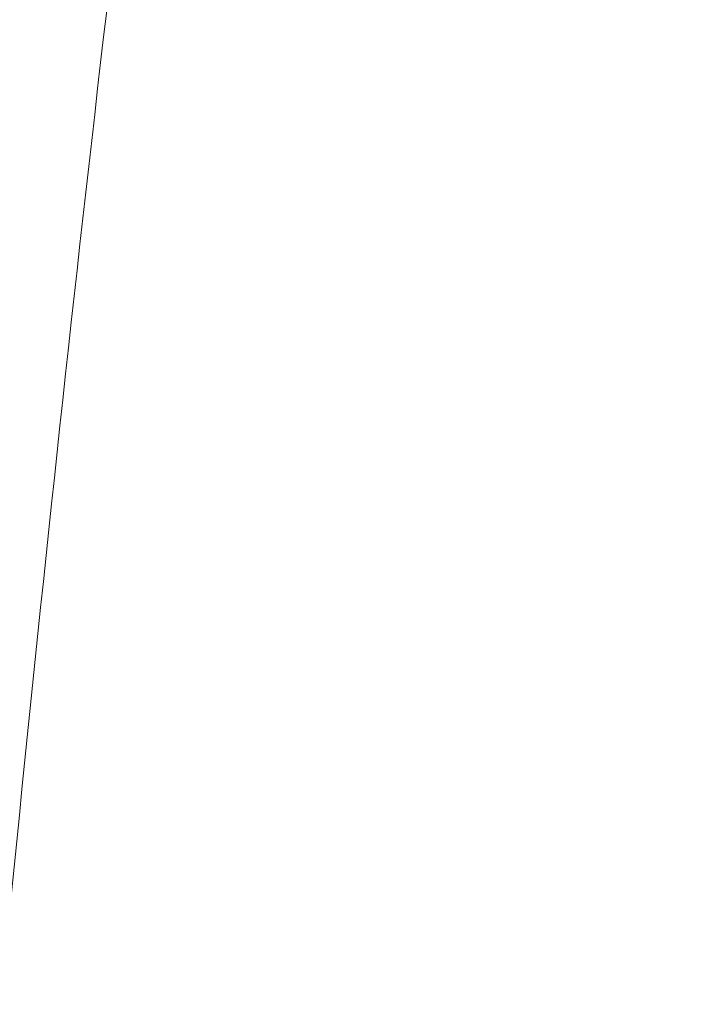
# Model space of a CAD drawing. Header units: metres. Extents: x 167411 to 168816, y 461777 to 462985.
# Tile 47 of 256: x 167591.45 to 167599.59, y 462660.13 to 462671.89. Entities that reach past the tile are written whole.
import ezdxf

# ---------------------------------------------------------------- set-up
doc = ezdxf.new("R2010")
doc.units = ezdxf.units.M
doc.header["$LTSCALE"] = 0.5
doc.layers.add('Zuid-N-WE-GW-AANVULLEN-teelgrond 1e grootte boom', color=7, linetype='Continuous', lineweight=18, true_color=0x0001ff)
doc.layers.add('Zuid-N-WE-GW-AANVULLEN-zand uitvullen', color=7, linetype='Continuous', lineweight=18, true_color=0x3fff01)

msp = doc.modelspace()

# ---------------------------------------------------------------- hatches: boundary and pattern name
at = {"layer": 'Zuid-N-WE-GW-AANVULLEN-teelgrond 1e grootte boom'}
h = msp.add_hatch(dxfattribs=at)
h.set_pattern_fill('ANSI33', color=256, scale=20)
h.set_pattern_definition([(45, (0, 0), (-3.535533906, 3.535533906), []), (45, (3.5355, 0), (-3.535533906, 3.535533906), [2.5, -1.25])])
h.paths.add_polyline_path([(167632.838, 462676.527), (167632.838, 462671.527), (167638.838, 462671.527), (167638.838, 462676.527)])
h.paths.add_polyline_path([(167654.119, 462688.735), (167654.119, 462683.735), (167660.119, 462683.735), (167660.119, 462688.735)])
h.paths.add_polyline_path([(167683.88, 462668.618), (167683.88, 462663.618), (167689.88, 462663.618), (167689.88, 462668.618)])
edge = h.paths.add_edge_path()
edge.add_arc((167810.381, 462803.381), 106.5, 242.86447, 243.31002, ccw=False)
edge.add_line((167761.807, 462708.604), (167760.998, 462707.25))
edge.add_arc((167900.66, 462925.369), 259, 237.36841, 245.59739)
edge.add_line((167793.656, 462689.506), (167800.444, 462686.543))
edge.add_line((167800.444, 462686.543), (167800.997, 462686.312))
edge.add_line((167800.997, 462686.312), (167801.249, 462686.924))
edge.add_line((167801.249, 462686.924), (167800.531, 462689.873))
edge.add_line((167800.531, 462689.873), (167797.431, 462691.108))
edge.add_arc((167797.766, 462692.05), 1, 246.2573, 250.4177, ccw=False)
edge.add_arc((167900.66, 462925.368), 256, 243.30971, 246.20254, ccw=False)
edge.add_line((167785.673, 462696.646), (167766.61, 462706.185))
edge.add_line((167766.61, 462706.185), (167762.545, 462708.229))
edge = h.paths.add_edge_path()
edge.add_line((167729.796, 462731.756), (167718.434, 462741.092))
edge.add_arc((167656.853, 462666.146), 97, 50.59119, 61.94803)
edge.add_arc((167611.237, 462580.541), 194, 61.94803, 75.5471)
edge.add_arc((167473.785, 462047.159), 744.808, 75.548774, 77.734696)
edge.add_arc((167473.785, 462047.159), 744.808, 77.734696, 79.041431)
edge.add_line((167615.372, 462778.386), (167614.802, 462775.44))
edge.add_arc((167473.768, 462047.087), 741.882, 75.549494, 79.041183, ccw=False)
edge.add_arc((167611.237, 462580.541), 191, 51.90992, 75.54949, ccw=False)
edge.add_line((167729.065, 462730.866), (167729.796, 462731.756))
edge = h.paths.add_edge_path()
edge.add_arc((167472.852, 461852.321), 939, 85.879922, 87.731062)
edge.add_arc((167502.227, 462593.74), 197, 87.73106, 96.39077)
edge.add_arc((167457.704, 462991.254), 203, 273.55816, 276.39077, ccw=False)
edge.add_line((167470.302, 462788.645), (167468.557, 462788.544))
edge.add_arc((167468.504, 462789.543), 1, 126.5826, 273.0647, ccw=False)
edge.add_line((167467.908, 462790.346), (167467.852, 462791.512))
edge.add_line((167467.852, 462791.512), (167463.356, 462791.334))
edge.add_line((167463.356, 462791.334), (167463.363, 462791.11))
edge.add_line((167463.363, 462791.11), (167462.358, 462791.083))
edge.add_arc((167462.335, 462789.804), 1.279, 88.9464, 226.1744)
edge.add_line((167461.449, 462788.882), (167462.173, 462788.192))
edge.add_line((167462.173, 462788.192), (167462.125, 462788.142))
edge.add_arc((167466.968, 462794.328), 7.856, 231.945, 266.4485)
edge.add_arc((167460.276, 462965.366), 178.987, 271.98676, 276.49495)
edge.add_arc((167502.227, 462593.74), 195, 93.46616, 96.39077, ccw=False)
edge.add_arc((167496.484, 462688.566), 100, 87.9732, 93.46616, ccw=False)
edge.add_arc((167473.785, 462047.159), 741.808, 86.954258, 87.9732, ccw=False)
edge.add_arc((167473.796, 462047.291), 741.676, 83.641907, 86.954552, ccw=False)
edge.add_line((167555.931, 462784.405), (167556.29, 462786.393))
edge.add_arc((167533.376, 462692.33), 96.814, 76.30923, 85.88914)
edge = h.paths.add_edge_path()
edge.add_line((167584.898, 462782.633), (167584.633, 462780.637))
edge.add_line((167584.633, 462780.637), (167596.131, 462778.807))
edge.add_line((167596.131, 462778.807), (167596.433, 462781.675))
edge.add_line((167596.433, 462781.675), (167593.144, 462782.149))
edge.add_arc((167583.149, 462682.326), 100.322, 84.28252, 89.00135)
edge = h.paths.add_edge_path()
edge.add_line((167428.373, 462785.169), (167429.678, 462782.466))
edge.add_arc((167439.986, 462760.63), 24.147, 92.0986, 115.2703, ccw=False)
edge.add_line((167439.102, 462784.76), (167449.49, 462785.149))
edge.add_line((167449.49, 462785.149), (167449.508, 462787.981))
edge.add_line((167449.508, 462787.981), (167439.103, 462787.577))
edge.add_arc((167438.993, 462762.963), 24.614, 89.7448, 115.5587)

# ---------------------------------------------------------------- linework, layer by layer
at = {"layer": 'Zuid-N-WE-GW-AANVULLEN-zand uitvullen'}
msp.add_lwpolyline([(167656.083, 462621.521), (167590.616, 462653.383, -0.008407), (167592.639, 462673.233, -0.00963), (167595.776, 462695.873), (167596.063, 462697.67, -0.006493), (167598.716, 462712.851, 0.090892), (167596.737, 462712.173, 0.006027), (167594.279, 462698.037), (167592.206, 462698.371, 0.005044), (167590.404, 462686.456), (167592.487, 462686.184, 0.00504), (167590.932, 462674.285), (167588.85, 462674.557, 0.007056), (167587.071, 462657.795, 0.31194), (167592.541, 462648.086), (167601.821, 462643.57)], format="xyb", dxfattribs=at)

doc.saveas('drawing.dxf')
